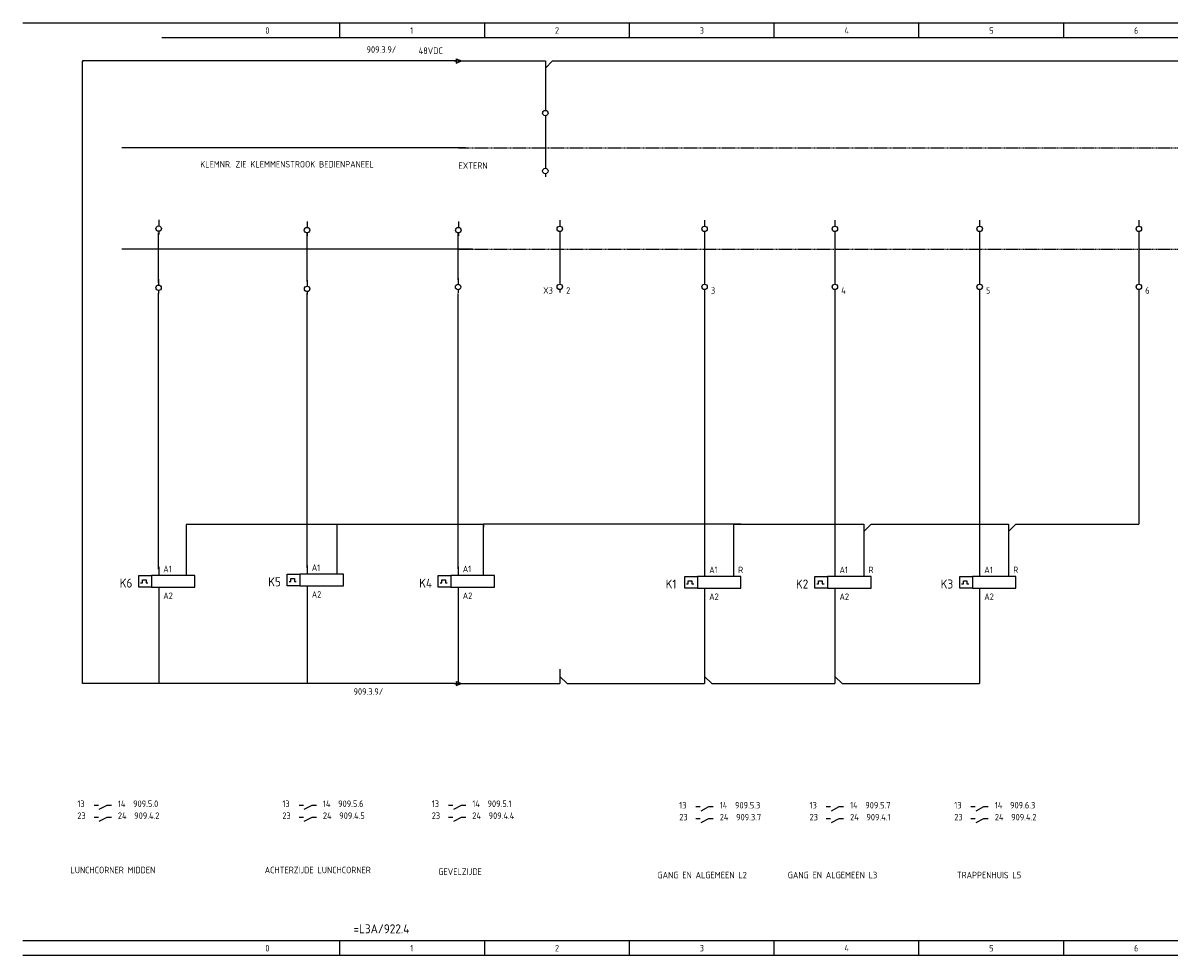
# Model space of a CAD drawing. Extents: x 37 to 1487, y -866 to 366.
# Tile 3 of 12: x 953 to 1270, y -866 to -608. Entities that reach past the tile are written whole.
import ezdxf

# ---------------------------------------------------------------- set-up
doc = ezdxf.new("R2010")
doc.units = 0
doc.linetypes.add('EPLANLINE2', pattern=[0.375, 0.25, -0.125])
doc.linetypes.add('EPLANLINE7', pattern=[0])
doc.layers.get('0').update_dxf_attribs({"linetype": 'CONTINUOUS'})
for name, color, linetype in [('AANSLUITCODE', 3, 'CONTINUOUS'), ('AUTOCONNECTING', 2, 'CONTINUOUS'), ('CONTACTSPIEGEL', 7, 'CONTINUOUS'), ('EXTRA_TEKST', 7, 'CONTINUOUS'), ('KLEMMEN', 7, 'CONTINUOUS'), ('KRUISVERWIJZING', 7, 'CONTINUOUS'), ('ODC', 5, 'CONTINUOUS'), ('ONDERHOEK', 1, 'CONTINUOUS'), ('SPEC_TEKST', 5, 'CONTINUOUS'), ('SYMBOOL', 4, 'CONTINUOUS')]:
    doc.layers.add(name, color=color, linetype=linetype)
doc.styles.add('BURO-018', font='iso.shx', dxfattribs={"height": 1.8})
doc.styles.get("Standard").update_dxf_attribs({"font": 'ISOCP'})

# ---------------------------------------------------------------- blocks, each defined once
blk = doc.blocks.new('SO284')
at = {"layer": 'SYMBOOL', "color": 3, "linetype": 'EPLANLINE7'}
for p, q in [((-1.175, 0), (0.675, 0)), ((-0.675, 0.575), (0.8, 0)), ((-0.675, 0.575), (-0.675, -0.575)), ((-0.675, -0.575), (0.8, 0))]:
    blk.add_line(p, q, dxfattribs=at)
blk = doc.blocks.new('SO264')
at = {"layer": 'SYMBOOL', "color": 3, "linetype": 'EPLANLINE7'}
for p, q in [((0, 4), (0, 0)), ((-2, 0), (0, 0)), ((0, 2), (2, 0))]:
    blk.add_line(p, q, dxfattribs=at)
blk = doc.blocks.new('190_0_CBZ_NEN')
at = {"layer": 'SYMBOOL', "color": 3, "linetype": 'EPLANLINE7'}
for p, q in [((0, 4), (0, 3.2)), ((0, 3.2), (0, 1.6)), ((-5.5, -1.6), (-5.5, 1.6)), ((-5.5, 1.6), (-2, 1.6)), ((-4.5, -0.4), (-4.5, 0.4)), ((-4.5, 0.4), (-3.5, 0.4)), ((-3.5, 0.4), (-3.5, -0.4)), ((0, 1.6), (-2, 1.6)), ((-2, 1.6), (-2, -1.6)), ((10, 1.6), (-1, 1.6)), ((10, -1.6), (10, 1.6)), ((-2, -1.6), (-5.5, -1.6)), ((-5, -0.4), (-4.5, -0.4)), ((-3.5, -0.4), (-3, -0.4)), ((-2, -1.6), (-1, -1.6)), ((-1, -1.6), (10, -1.6)), ((0, -1.6), (0, -3.2)), ((0, -3.2), (0, -4))]:
    blk.add_line(p, q, dxfattribs=at)
blk = doc.blocks.new('163_0_CBZ_NEN')
at = {"layer": 'SYMBOOL', "color": 3, "linetype": 'EPLANLINE7'}
for p, q in [((0, 4), (0, 3.2)), ((0, 3.2), (0, 1.6))]:
    blk.add_line(p, q, dxfattribs=at)
blk = doc.blocks.new('SO281')
at = {"layer": 'SYMBOOL', "color": 3, "linetype": 'EPLANLINE7'}
for p, q in [((2, 0), (0, 0)), ((0, 0), (0, -2))]:
    blk.add_line(p, q, dxfattribs=at)
blk = doc.blocks.new('SO269')
at = {"layer": 'SYMBOOL', "color": 3, "linetype": 'EPLANLINE7'}
for p, q in [((-2, 0), (0, 0)), ((0, 0), (0, -2)), ((0, -2), (2, 0))]:
    blk.add_line(p, q, dxfattribs=at)
blk = doc.blocks.new('30_0_CBZ_NEN')
at = {"layer": 'EXTRA_TEKST', "color": 3, "linetype": 'EPLANLINE7'}
for p, q in [((0, 4), (0, 3.2)), ((0, 3.2), (0, 2.4)), ((0, 0.8), (0, 0))]:
    blk.add_line(p, q, dxfattribs=at)
blk.add_circle((0, 1.6), 0.75, dxfattribs=at)
blk = doc.blocks.new('SO282')
at = {"layer": 'SYMBOOL', "color": 3, "linetype": 'EPLANLINE7'}
for p in [(0, 4), (-2, 0)]:
    blk.add_line(p, (0, 0), dxfattribs=at)

msp = doc.modelspace()

# ---------------------------------------------------------------- linework, layer by layer
at = {"color": 3}
for p, q in [((1073.06, -618.54), (969.99, -618.54)), ((969.99, -790.54), (969.99, -618.63)), ((990.99, -679.72), (990.99, -666.06)), ((1032.01, -679.49), (1032.02, -666.12)), ((1073.76, -678.99), (1073.76, -666.15)), ((990.98, -758.97), (990.98, -682.66)), ((1032.01, -758.58), (1032.01, -682.68)), ((1073.74, -758.87), (1073.74, -682.74)), ((1040.22, -746.55), (998.62, -746.55)), ((998.62, -746.55), (998.62, -760.64)), ((1080.77, -746.55), (1040.22, -746.55)), ((1040.22, -746.55), (1040.22, -760.35)), ((1080.78, -760.68), (1080.78, -746.67)), ((1150.54, -746.53), (1081.88, -746.53)), ((1072.78, -790.54), (969.99, -790.54))]:
    msp.add_line(p, q, dxfattribs=at)
for p, q in [((969.99, -618.54), (969.99, -618.78)), ((1081.88, -746.53), (1080.78, -746.53)), ((1080.78, -746.53), (1080.78, -747.29))]:
    msp.add_line(p, q)
at = {"layer": 'AUTOCONNECTING', "color": 3, "linetype": 'EPLANLINE7'}
for p, q in [((1073.84, -618.54), (1095.84, -618.54)), ((1097.84, -620.54), (1097.84, -630.54)), ((1099.84, -618.54), (1289.84, -618.54)), ((1097.84, -634.54), (1097.84, -646.54)), ((1101.84, -666.54), (1101.84, -678.54)), ((1141.84, -666.54), (1141.84, -678.54)), ((1177.84, -666.54), (1177.84, -678.54)), ((1217.84, -666.54), (1217.84, -678.54)), ((1261.84, -666.54), (1261.84, -678.54)), ((1141.84, -682.54), (1141.84, -758.54)), ((1177.84, -682.54), (1177.84, -758.54)), ((1217.84, -682.54), (1217.84, -758.54)), ((1261.84, -682.54), (1261.84, -746.54)), ((1149.84, -746.54), (1183.84, -746.54)), ((1149.84, -746.54), (1149.84, -758.54)), ((1187.84, -746.54), (1223.84, -746.54)), ((1227.84, -746.54), (1261.84, -746.54)), ((1185.84, -748.54), (1185.84, -758.54)), ((1225.84, -748.54), (1225.84, -758.54)), ((1141.84, -766.54), (1141.84, -788.54)), ((1177.84, -766.54), (1177.84, -788.54)), ((1217.84, -766.54), (1217.84, -790.54)), ((1073.84, -790.54), (1099.84, -790.54)), ((1103.84, -790.54), (1139.84, -790.54)), ((1143.84, -790.54), (1175.84, -790.54)), ((1179.84, -790.54), (1217.84, -790.54))]:
    msp.add_line(p, q, dxfattribs=at)
at = {"layer": 'CONTACTSPIEGEL', "color": 1, "linetype": 'EPLANLINE7'}
for p, q in [((973.13, -824.13), (973.61, -824.13)), ((973.61, -824.13), (974.33, -824.13)), ((974.58, -825.25), (976.73, -824.13)), ((976.73, -824.13), (977.46, -824.13)), ((977.46, -824.13), (977.93, -824.13)), ((1029.78, -824.13), (1030.25, -824.13)), ((1030.25, -824.13), (1030.98, -824.13)), ((1031.23, -825.25), (1033.38, -824.13)), ((1033.38, -824.13), (1034.1, -824.13)), ((1034.1, -824.13), (1034.58, -824.13)), ((1071.06, -824.13), (1071.54, -824.13)), ((1071.54, -824.13), (1072.26, -824.13)), ((1072.51, -825.25), (1074.66, -824.13)), ((1074.66, -824.13), (1075.39, -824.13)), ((1075.39, -824.13), (1075.86, -824.13)), ((1139.44, -824.54), (1139.92, -824.54)), ((1139.92, -824.54), (1140.64, -824.54)), ((1140.89, -825.66), (1143.04, -824.54)), ((1143.04, -824.54), (1143.77, -824.54)), ((1143.77, -824.54), (1144.24, -824.54)), ((1175.44, -824.54), (1175.92, -824.54)), ((1175.92, -824.54), (1176.64, -824.54)), ((1176.89, -825.66), (1179.04, -824.54)), ((1179.04, -824.54), (1179.77, -824.54)), ((1179.77, -824.54), (1180.24, -824.54)), ((1215.44, -824.54), (1215.92, -824.54)), ((1215.92, -824.54), (1216.64, -824.54)), ((1216.89, -825.66), (1219.04, -824.54)), ((1219.04, -824.54), (1219.77, -824.54)), ((1219.77, -824.54), (1220.24, -824.54)), ((973.13, -827.43), (973.61, -827.43)), ((973.61, -827.43), (974.33, -827.43)), ((974.58, -828.55), (976.73, -827.43)), ((976.73, -827.43), (977.46, -827.43)), ((977.46, -827.43), (977.93, -827.43)), ((1029.78, -827.43), (1030.25, -827.43)), ((1030.25, -827.43), (1030.98, -827.43)), ((1031.23, -828.55), (1033.38, -827.43)), ((1033.38, -827.43), (1034.1, -827.43)), ((1034.1, -827.43), (1034.58, -827.43)), ((1071.06, -827.43), (1071.54, -827.43)), ((1071.54, -827.43), (1072.26, -827.43)), ((1072.51, -828.55), (1074.66, -827.43)), ((1074.66, -827.43), (1075.39, -827.43)), ((1075.39, -827.43), (1075.86, -827.43)), ((1139.44, -827.84), (1139.92, -827.84)), ((1139.92, -827.84), (1140.64, -827.84)), ((1140.89, -828.96), (1143.04, -827.84)), ((1143.04, -827.84), (1143.77, -827.84)), ((1143.77, -827.84), (1144.24, -827.84)), ((1175.44, -827.84), (1175.92, -827.84)), ((1175.92, -827.84), (1176.64, -827.84)), ((1176.89, -828.96), (1179.04, -827.84)), ((1179.04, -827.84), (1179.77, -827.84)), ((1179.77, -827.84), (1180.24, -827.84)), ((1215.44, -827.84), (1215.92, -827.84)), ((1215.92, -827.84), (1216.64, -827.84)), ((1216.89, -828.96), (1219.04, -827.84)), ((1219.04, -827.84), (1219.77, -827.84)), ((1219.77, -827.84), (1220.24, -827.84))]:
    msp.add_line(p, q, dxfattribs=at)
at = {"layer": 'ONDERHOEK', "color": 4, "linetype": 'EPLANLINE7'}
for p, q in [((953.49, -608.04), (1448.49, -608.04)), ((953.49, -608.04), (953.49, -608.04)), ((953.49, -861.54), (1448.49, -861.54)), ((953.49, -861.54), (953.49, -861.54))]:
    msp.add_line(p, q, dxfattribs=at)
at = {"layer": 'ONDERHOEK', "color": 1, "linetype": 'EPLANLINE7'}
for p, q in [((1040.99, -608.04), (1040.99, -612.04)), ((1080.99, -608.04), (1080.99, -612.04)), ((1120.99, -608.04), (1120.99, -612.04)), ((1160.99, -608.04), (1160.99, -612.04)), ((1200.99, -608.04), (1200.99, -612.04)), ((1240.99, -608.04), (1240.99, -612.04)), ((991.84, -612.04), (1486.84, -612.04)), ((1040.99, -861.54), (1040.99, -865.54)), ((1080.99, -861.54), (1080.99, -865.54)), ((1120.99, -861.54), (1120.99, -865.54)), ((1160.99, -861.54), (1160.99, -865.54)), ((1200.99, -861.54), (1200.99, -865.54)), ((1240.99, -861.54), (1240.99, -865.54)), ((953.49, -865.54), (1448.49, -865.54))]:
    msp.add_line(p, q, dxfattribs=at)
at = {"layer": 'SYMBOOL', "color": 1}
for p, q in [((1075.74, -642.52), (980.78, -642.52)), ((1077.75, -670.55), (980.8, -670.55))]:
    msp.add_line(p, q, dxfattribs=at)
at = {"layer": 'SYMBOOL', "color": 1, "linetype": 'EPLANLINE2'}
for p, q in [((1073.84, -642.54), (1401.84, -642.54)), ((1073.84, -670.54), (1401.84, -670.54))]:
    msp.add_line(p, q, dxfattribs=at)
at = {"layer": 'SYMBOOL', "color": 3}
for p, q in [((991.05, -765.49), (991.05, -790.53)), ((1032.01, -765.16), (1032.01, -790.53)), ((1073.76, -765.78), (1073.76, -790.53))]:
    msp.add_line(p, q, dxfattribs=at)

# ---------------------------------------------------------------- block references
at = {"layer": 'SYMBOOL'}
for name, p in [('SO284', (1073.84, -618.54)), ('SO269', (1097.84, -618.54)), ('30_0_CBZ_NEN', (1097.84, -634.54)), ('30_0_CBZ_NEN', (1097.84, -650.54)), ('30_0_CBZ_NEN', (991, -666.45)), ('30_0_CBZ_NEN', (1031.99, -666.87)), ('30_0_CBZ_NEN', (1073.81, -666.87)), ('30_0_CBZ_NEN', (1101.84, -666.54)), ('30_0_CBZ_NEN', (1141.84, -666.54)), ('30_0_CBZ_NEN', (1177.84, -666.54)), ('30_0_CBZ_NEN', (1217.84, -666.54)), ('30_0_CBZ_NEN', (1261.84, -666.54)), ('30_0_CBZ_NEN', (990.98, -682.8)), ('30_0_CBZ_NEN', (1032.01, -683.1)), ('30_0_CBZ_NEN', (1073.73, -682.58)), ('SO282', (1261.84, -746.54)), ('SO281', (1149.84, -746.54)), ('SO269', (1185.84, -746.54)), ('SO269', (1225.84, -746.54)), ('SO264', (1101.84, -790.54)), ('SO264', (1141.84, -790.54)), ('SO264', (1177.84, -790.54)), ('SO284', (1073.84, -790.54))]:
    msp.add_blockref(name, p, dxfattribs=at)
ref = msp.add_blockref('30_0_CBZ_NEN', (1101.84, -682.54), dxfattribs=at)
ref.add_attrib('AANSLUITCODERING_1', 'X3', (1097.24, -682.84), dxfattribs={"layer": 'KLEMMEN', "color": 2, "height": 1.8, "style": 'BURO-018'})
ref.add_attrib('AANSLUITCODERING_2', '2', (1103.59, -682.84), dxfattribs={"layer": 'KLEMMEN', "color": 2, "height": 1.8, "style": 'BURO-018'})
ref = msp.add_blockref('30_0_CBZ_NEN', (1141.84, -682.54), dxfattribs=at)
ref.add_attrib('AANSLUITCODERING_1', '3', (1143.59, -682.84), dxfattribs={"layer": 'KLEMMEN', "color": 2, "height": 1.8, "style": 'BURO-018'})
ref = msp.add_blockref('30_0_CBZ_NEN', (1177.84, -682.54), dxfattribs=at)
ref.add_attrib('AANSLUITCODERING_1', '4', (1179.59, -682.84), dxfattribs={"layer": 'KLEMMEN', "color": 2, "height": 1.8, "style": 'BURO-018'})
ref = msp.add_blockref('30_0_CBZ_NEN', (1217.84, -682.54), dxfattribs=at)
ref.add_attrib('AANSLUITCODERING_1', '5', (1219.59, -682.84), dxfattribs={"layer": 'KLEMMEN', "color": 2, "height": 1.8, "style": 'BURO-018'})
ref = msp.add_blockref('30_0_CBZ_NEN', (1261.84, -682.54), dxfattribs=at)
ref.add_attrib('AANSLUITCODERING_1', '6', (1263.59, -682.84), dxfattribs={"layer": 'KLEMMEN', "color": 2, "height": 1.8, "style": 'BURO-018'})
ref = msp.add_blockref('190_0_CBZ_NEN', (991, -762.28), dxfattribs=at)
ref.add_attrib('ODC_1', 'K6', (980.25, -764.03), dxfattribs={"layer": 'ODC', "color": 3, "height": 2.5, "style": 'BURO-018'})
ref.add_attrib('AANSLUITCODERING_1', 'A1', (992.27, -759.78), dxfattribs={"layer": 'AANSLUITCODE', "color": 2, "height": 1.8, "style": 'BURO-018'})
ref.add_attrib('AANSLUITCODERING_2', 'A2', (992.27, -767.18), dxfattribs={"layer": 'AANSLUITCODE', "color": 2, "height": 1.8, "style": 'BURO-018'})
ref = msp.add_blockref('190_0_CBZ_NEN', (1032.03, -761.93), dxfattribs=at)
ref.add_attrib('ODC_1', 'K5', (1021.28, -763.68), dxfattribs={"layer": 'ODC', "color": 3, "height": 2.5, "style": 'BURO-018'})
ref.add_attrib('AANSLUITCODERING_1', 'A1', (1033.3, -759.43), dxfattribs={"layer": 'AANSLUITCODE', "color": 2, "height": 1.8, "style": 'BURO-018'})
ref.add_attrib('AANSLUITCODERING_2', 'A2', (1033.3, -766.83), dxfattribs={"layer": 'AANSLUITCODE', "color": 2, "height": 1.8, "style": 'BURO-018'})
ref = msp.add_blockref('190_0_CBZ_NEN', (1073.75, -762.28), dxfattribs=at)
ref.add_attrib('ODC_1', 'K4', (1063, -764.03), dxfattribs={"layer": 'ODC', "color": 3, "height": 2.5, "style": 'BURO-018'})
ref.add_attrib('AANSLUITCODERING_1', 'A1', (1075.02, -759.78), dxfattribs={"layer": 'AANSLUITCODE', "color": 2, "height": 1.8, "style": 'BURO-018'})
ref.add_attrib('AANSLUITCODERING_2', 'A2', (1075.02, -767.18), dxfattribs={"layer": 'AANSLUITCODE', "color": 2, "height": 1.8, "style": 'BURO-018'})
ref = msp.add_blockref('190_0_CBZ_NEN', (1141.84, -762.54), dxfattribs=at)
ref.add_attrib('ODC_1', 'K1', (1131.09, -764.29), dxfattribs={"layer": 'ODC', "color": 3, "height": 2.5, "style": 'BURO-018'})
ref.add_attrib('AANSLUITCODERING_1', 'A1', (1143.12, -760.04), dxfattribs={"layer": 'AANSLUITCODE', "color": 2, "height": 1.8, "style": 'BURO-018'})
ref.add_attrib('AANSLUITCODERING_2', 'A2', (1143.12, -767.44), dxfattribs={"layer": 'AANSLUITCODE', "color": 2, "height": 1.8, "style": 'BURO-018'})
ref = msp.add_blockref('163_0_CBZ_NEN', (1149.84, -762.54), dxfattribs=at)
ref.add_attrib('AANSLUITCODERING_1', 'R', (1151.12, -760.04), dxfattribs={"layer": 'AANSLUITCODE', "color": 2, "height": 1.8, "style": 'BURO-018'})
ref = msp.add_blockref('190_0_CBZ_NEN', (1177.84, -762.54), dxfattribs=at)
ref.add_attrib('ODC_1', 'K2', (1167.09, -764.29), dxfattribs={"layer": 'ODC', "color": 3, "height": 2.5, "style": 'BURO-018'})
ref.add_attrib('AANSLUITCODERING_1', 'A1', (1179.12, -760.04), dxfattribs={"layer": 'AANSLUITCODE', "color": 2, "height": 1.8, "style": 'BURO-018'})
ref.add_attrib('AANSLUITCODERING_2', 'A2', (1179.12, -767.44), dxfattribs={"layer": 'AANSLUITCODE', "color": 2, "height": 1.8, "style": 'BURO-018'})
ref = msp.add_blockref('163_0_CBZ_NEN', (1185.84, -762.54), dxfattribs=at)
ref.add_attrib('AANSLUITCODERING_1', 'R', (1187.12, -760.04), dxfattribs={"layer": 'AANSLUITCODE', "color": 2, "height": 1.8, "style": 'BURO-018'})
ref = msp.add_blockref('190_0_CBZ_NEN', (1217.84, -762.54), dxfattribs=at)
ref.add_attrib('ODC_1', 'K3', (1207.09, -764.29), dxfattribs={"layer": 'ODC', "color": 3, "height": 2.5, "style": 'BURO-018'})
ref.add_attrib('AANSLUITCODERING_1', 'A1', (1219.12, -760.04), dxfattribs={"layer": 'AANSLUITCODE', "color": 2, "height": 1.8, "style": 'BURO-018'})
ref.add_attrib('AANSLUITCODERING_2', 'A2', (1219.12, -767.44), dxfattribs={"layer": 'AANSLUITCODE', "color": 2, "height": 1.8, "style": 'BURO-018'})
ref = msp.add_blockref('163_0_CBZ_NEN', (1225.84, -762.54), dxfattribs=at)
ref.add_attrib('AANSLUITCODERING_1', 'R', (1227.12, -760.04), dxfattribs={"layer": 'AANSLUITCODE', "color": 2, "height": 1.8, "style": 'BURO-018'})

# ---------------------------------------------------------------- texts
at = {"layer": 'CONTACTSPIEGEL', "color": 2, "style": 'BURO-018'}
for s, p in [('13', (968.53, -824.63)), ('14  909.5.0', (979.73, -824.63)), ('13', (1025.18, -824.63)), ('14  909.5.6', (1036.38, -824.63)), ('13', (1066.46, -824.63)), ('14  909.5.1', (1077.66, -824.63)), ('13', (1134.84, -825.04)), ('14  909.5.3', (1146.04, -825.04)), ('13', (1170.84, -825.04)), ('14  909.5.7', (1182.04, -825.04)), ('13', (1210.84, -825.04)), ('14  909.6.3', (1222.04, -825.04)), ('23', (968.53, -827.93)), ('24  909.4.2', (979.73, -827.93)), ('23', (1025.18, -827.93)), ('24  909.4.5', (1036.38, -827.93)), ('23', (1066.46, -827.93)), ('24  909.4.4', (1077.66, -827.93)), ('23', (1134.84, -828.34)), ('24  909.3.7', (1146.04, -828.34)), ('23', (1170.84, -828.34)), ('24  909.4.1', (1182.04, -828.34)), ('23', (1210.84, -828.34)), ('24  909.4.2', (1222.04, -828.34))]:
    msp.add_text(s, height=1.8, dxfattribs=at).set_placement(p)
at = {"layer": 'KRUISVERWIJZING', "color": 2, "style": 'BURO-018'}
for p in [(1048.44, -616.29), (1044.84, -793.65)]:
    msp.add_text('909.3.9/', height=1.8, dxfattribs=at).set_placement(p)
at = {"layer": 'ONDERHOEK', "color": 2, "style": 'BURO-018'}
for s, p in [('0 ', (1020.49, -611.04)), ('1 ', (1060.49, -611.04)), ('2 ', (1100.49, -611.04)), ('3 ', (1140.49, -611.04)), ('4 ', (1180.49, -611.04)), ('5 ', (1220.49, -611.04)), ('6 ', (1260.49, -611.04))]:
    msp.add_text(s, height=1.8, dxfattribs=at).set_placement(p)
at = {"layer": 'ONDERHOEK', "color": 3, "style": 'BURO-018'}
msp.add_text('=L3A/922.4', height=2.5, dxfattribs=at).set_placement((1044.84, -859.54))
at = {"layer": 'ONDERHOEK', "color": 2}
for s, p in [('0 ', (1020.49, -864.54)), ('1 ', (1060.49, -864.54)), ('2 ', (1100.49, -864.54)), ('3 ', (1140.49, -864.54)), ('4 ', (1180.49, -864.54)), ('5 ', (1220.49, -864.54)), ('6 ', (1260.49, -864.54))]:
    msp.add_text(s, height=1.8, dxfattribs=at).set_placement(p)
at = {"layer": 'SPEC_TEKST', "color": 2, "style": 'BURO-018'}
for s, p in [('48VDC', (1062.84, -616.61)), ('KLEMNR. ZIE KLEMMENSTROOK BEDIENPANEEL', (1002.48, -647.98)), ('EXTERN', (1073.84, -648.34)), ('LUNCHCORNER MIDDEN', (966.62, -842.94)), ('ACHTERZIJDE LUNCHCORNER', (1020.3, -842.94)), ('GEVELZIJDE', (1068.27, -843.38)), ('GANG EN ALGEMEEN L2', (1128.84, -844.34)), ('GANG EN ALGEMEEN L3', (1164.84, -844.34)), ('TRAPPENHUIS L5', (1211.54, -844.34))]:
    msp.add_text(s, height=1.8, dxfattribs=at).set_placement(p)

doc.saveas('drawing.dxf')
